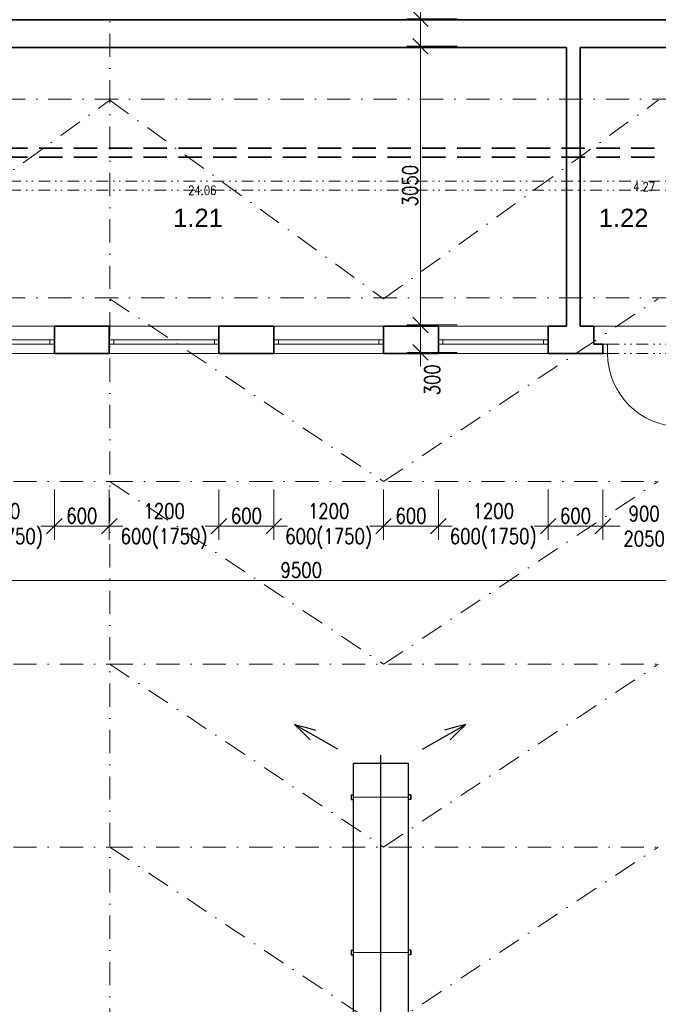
# Model space of a CAD drawing. Header units: millimetres. Extents: x -485339 to 350584, y -1189936 to 0.
# Tile 161 of 256: x -56865 to -49880, y -1027316 to -1016540. Entities that reach past the tile are written whole.
import ezdxf
from ezdxf import colors
from ezdxf.entities.mleader import LeaderData, LeaderLine
from ezdxf.enums import TextEntityAlignment as Align
from ezdxf.math import Vec2, Vec3

# ---------------------------------------------------------------- set-up
doc = ezdxf.new("R2010")
doc.units = ezdxf.units.MM
doc.header["$LTSCALE"] = 10
for name, pattern in [('DASHDOT', [25.4, 12.7, -6.35, 0, -6.35]), ('DĚLICÍ2', [15.875, 6.35, -3.175, 0, -3.175, 0, -3.175]), ('ČÁRKOVANÁ', [19.05, 12.7, -6.35])]:
    doc.linetypes.add(name, pattern=pattern)
doc.layers.get('Defpoints').update_dxf_attribs({"color": 201})
doc.layers.add('1VZT-vytápění', color=150, linetype='Continuous')
for name, color, linetype, lineweight in [('N_dveře', 10, 'Continuous', 18), ('N_popis', 10, 'Continuous', 18), ('N_čáry_dělící stěna', 212, 'ČÁRKOVANÁ', 35), ('St__otvory_dveře', 40, 'Continuous', 18), ('St_kóty', 132, 'Continuous', 18), ('St_otvory_okna', 40, 'Continuous', 18), ('St_plocha_místnosti', 250, 'Continuous', 18), ('St_čáry_nad', 250, 'DĚLICÍ2', 18), ('St_čáry_obrys', 5, 'Continuous', 35), ('St_čáry_osy', 250, 'DASHDOT', 18), ('St_čáry_plné', 250, 'Continuous', 18)]:
    doc.layers.add(name, color=color, linetype=linetype, lineweight=lineweight)
doc.layers.add('St_plocha_místn', color=140, linetype='Continuous', lineweight=18, plot=False)
doc.styles.add('Andy', font='arial.ttf')
doc.styles.get("Standard").update_dxf_attribs({"font": 'simplex.shx', "width": 0.8})
doc.dimstyles.new('stavebníM100', dxfattribs={"dimtxt": 165, "dimasz": 170, "dimexe": 150, "dimexo": 100, "dimgap": 30, "dimtad": 1, "dimdec": 0, "dimtxsty": 'Standard', "dimblk": 'OBLIQUE', "dimcen": -2.5, "dimdle": 150, "dimclrd": 256, "dimclre": 256, "dimclrt": 256, "dimadec": 4, "dimazin": 0, "dimtfac": 1, "dimtdec": 0, "dimtmove": 2, "dimatfit": 3, "dimldrblk": 'OBLIQUE', "dimfxl": 400, "dimfxlon": 1, "dimlwd": -1, "dimlwe": -1, "dimarcsym": 0})

# ---------------------------------------------------------------- blocks, each defined once
blk = doc.blocks.new('*U5513')
at = {"layer": 'St_čáry_osy', "ltscale": 2}
blk.add_lwpolyline([(-3000, -1000), (-4, 1000), (3000, -1000)], dxfattribs=at)
blk = doc.blocks.new('*U5512')
at = {"layer": 'St_čáry_osy', "ltscale": 2}
for p in [(72000, 6000), (72000, 4000), (72000, 2000), (72000, 0)]:
    blk.add_blockref('*U5513', p, dxfattribs=at)
blk = doc.blocks.new('*U5515')
at = {"layer": 'St_čáry_osy', "ltscale": 2}
for points in [[(7950, 8000), (9058, 8000)], [(7950, 6000), (9058, 6000)], [(7950, 4000), (9058, 4000)]]:
    blk.add_lwpolyline(points, dxfattribs=at)
blk = doc.blocks.new('*U5514')
at = {"layer": 'St_čáry_osy', "ltscale": 2}
blk.add_blockref('*U5515', (60000, 0), dxfattribs=at)
blk = doc.blocks.new('G$CC1796412')
at = {"layer": 'St__otvory_dveře', "color": 0, "ltscale": 2}
blk.add_lwpolyline([(850, 1), (850, 801)], dxfattribs=at)
at = {"layer": 'St__otvory_dveře', "ltscale": 2}
for points in [[(50, 0), (0, 0), (0, -100), (50, -100)], [(900, 1), (850, 1), (850, -99), (900, -99)]]:
    blk.add_lwpolyline(points, close=True, dxfattribs=at)
at = {"layer": 'St__otvory_dveře', "linetype": 'DĚLICÍ2', "ltscale": 2}
for points in [[(50, 0), (850, 1)], [(50, -100), (850, -99)]]:
    blk.add_lwpolyline(points, dxfattribs=at)
at = {"layer": 'St__otvory_dveře', "color": 0, "ltscale": 2}
blk.add_arc((850, 1), 800, 90, 180, dxfattribs=at)
blk = doc.blocks.new('G$C09EC9A76')
at = {"layer": 'St_otvory_okna', "ltscale": 2}
for points in [[(1200, 50), (0, 50), (0, 0), (1200, 0)], [(0, 50), (50, 50), (50, 0), (0, 0)], [(1200, 50), (1150, 50), (1150, 0), (1200, 0)]]:
    blk.add_lwpolyline(points, close=True, dxfattribs=at)
blk = doc.blocks.new('G$CB69B1554')
at = {"layer": 'St_čáry_nad', "ltscale": 2}
blk.add_lwpolyline([(72380, -4650), (73480, -4650)], dxfattribs=at)
at = {"layer": 'St_čáry_obrys', "ltscale": 2}
for points in [[(73930, -1300), (63240, -1300)], [(72080, -1600), (64730, -1600)], [(72080, -4650), (72080, -1600)], [(73630, -1600), (72230, -1600)], [(72230, -4650), (72230, -1600)], [(67080, -4650), (66480, -4650)], [(66480, -4950), (66480, -4650)], [(67080, -4950), (67080, -4650)], [(68880, -4650), (68280, -4650)], [(68280, -4950), (68280, -4650)], [(68880, -4950), (68880, -4650)], [(70680, -4650), (70080, -4650)], [(70080, -4950), (70080, -4650)], [(70680, -4950), (70680, -4650)], [(72080, -4650), (71880, -4650)], [(71880, -4950), (71880, -4650)], [(72380, -4650), (72230, -4650)], [(72380, -4850), (72380, -4650)], [(67080, -4950), (66480, -4950)], [(68880, -4950), (68280, -4950)], [(70680, -4950), (70080, -4950)], [(72480, -4950), (71880, -4950)], [(72380, -4850), (72480, -4850)], [(72480, -4950), (72480, -4850)]]:
    blk.add_lwpolyline(points, dxfattribs=at)
at = {"layer": 'St_čáry_plné'}
for p, q in [((65280, -4650), (66480, -4650)), ((67080, -4650), (68280, -4650)), ((68880, -4650), (70080, -4650)), ((70680, -4650), (71880, -4650)), ((65280, -4950), (66480, -4950)), ((67080, -4950), (68280, -4950)), ((68880, -4950), (70080, -4950)), ((70680, -4950), (71880, -4950))]:
    blk.add_line(p, q, dxfattribs=at)
at = {"layer": 'St__otvory_dveře', "xscale": -1, "rotation": 180}
blk.add_blockref('G$CC1796412', (72480, -4949), dxfattribs=at)
at = {"layer": 'St_otvory_okna', "ltscale": 2}
for p in [(65280, -4850), (67080, -4850), (68880, -4850), (70680, -4850)]:
    blk.add_blockref('G$C09EC9A76', p, dxfattribs=at)
blk = doc.blocks.new('_OBLIQUE')
at = {"color": 0, "linetype": 'ByBlock'}
blk.add_line((-0.5, -0.5), (0.5, 0.5), dxfattribs=at)
blk = doc.blocks.new('*D5771')
at = {"layer": 'Defpoints', "color": 0}
for p in [(-43625, -992923), (-40393, -992923), (-59739, -1042046)]:
    blk.add_point(p, dxfattribs=at)
at = {"layer": 'St_kóty'}
for p, q in [((-40393, -1042196), (-40393, -992773)), ((-40793, -992923), (-40243, -992923)), ((-40793, -1042046), (-40243, -1042046))]:
    blk.add_line(p, q, dxfattribs=at)
at = {"layer": 'St_kóty', "linetype": 'ByBlock', "xscale": 170, "yscale": 170, "zscale": 170}
for p, rotation in [((-40393, -992923), 90), ((-40393, -1042046), 270)]:
    blk.add_blockref('_OBLIQUE', p, dxfattribs=dict(at, rotation=rotation))
at = {"layer": 'St_kóty', "insert": (-40506, -1017484), "char_height": 165, "attachment_point": 5, "rotation": 90}
blk.add_mtext('49123', dxfattribs=at)
blk = doc.blocks.new('*D5783')
at = {"layer": 'Defpoints', "color": 0}
for p in [(-43625, -992923), (-59725, -1060478), (-38949, -1060478)]:
    blk.add_point(p, dxfattribs=at)
at = {"layer": 'St_kóty'}
for p, q in [((-38949, -992773), (-38949, -1060628)), ((-39349, -992923), (-38799, -992923)), ((-39349, -1060478), (-38799, -1060478))]:
    blk.add_line(p, q, dxfattribs=at)
at = {"layer": 'St_kóty', "linetype": 'ByBlock', "xscale": 170, "yscale": 170, "zscale": 170}
for p, rotation in [((-38949, -992923), 90), ((-38949, -1060478), 270)]:
    blk.add_blockref('_OBLIQUE', p, dxfattribs=dict(at, rotation=rotation))
at = {"layer": 'St_kóty', "insert": (-39061, -1026700), "char_height": 165, "attachment_point": 5, "rotation": 90}
blk.add_mtext('67555', dxfattribs=at)
blk = doc.blocks.new('*D5884')
at = {"layer": 'Defpoints', "color": 0}
for p in [(-57685, -1019587), (-56485, -1019587), (-56485, -1022083)]:
    blk.add_point(p, dxfattribs=at)
at = {"layer": 'St_kóty'}
for p, q in [((-57685, -1021683), (-57685, -1022233)), ((-56485, -1021683), (-56485, -1022233)), ((-57835, -1022083), (-57608, -1022083)), ((-56335, -1022083), (-56561, -1022083))]:
    blk.add_line(p, q, dxfattribs=at)
at = {"layer": 'St_kóty', "linetype": 'ByBlock', "xscale": 170, "yscale": 170, "zscale": 170, "rotation": 180}
blk.add_blockref('_OBLIQUE', (-57685, -1022083), dxfattribs=at)
at = {"layer": 'St_kóty', "linetype": 'ByBlock', "xscale": 170, "yscale": 170, "zscale": 170}
blk.add_blockref('_OBLIQUE', (-56485, -1022083), dxfattribs=at)
at = {"layer": 'St_kóty', "insert": (-57085, -1022083), "char_height": 165, "attachment_point": 5}
blk.add_mtext('1200\\P600(1750)', dxfattribs=at)
blk = doc.blocks.new('*D5885')
at = {"layer": 'Defpoints', "color": 0}
for p in [(-54685, -1019587), (-54085, -1019587), (-54085, -1022083)]:
    blk.add_point(p, dxfattribs=at)
at = {"layer": 'St_kóty'}
for p, q in [((-54685, -1021683), (-54685, -1022233)), ((-54085, -1021683), (-54085, -1022233)), ((-54835, -1022083), (-53935, -1022083))]:
    blk.add_line(p, q, dxfattribs=at)
at = {"layer": 'St_kóty', "linetype": 'ByBlock', "xscale": 170, "yscale": 170, "zscale": 170, "rotation": 180}
blk.add_blockref('_OBLIQUE', (-54685, -1022083), dxfattribs=at)
at = {"layer": 'St_kóty', "linetype": 'ByBlock', "xscale": 170, "yscale": 170, "zscale": 170}
blk.add_blockref('_OBLIQUE', (-54085, -1022083), dxfattribs=at)
at = {"layer": 'St_kóty', "insert": (-54385, -1021970), "char_height": 165, "attachment_point": 5}
blk.add_mtext('600', dxfattribs=at)
blk = doc.blocks.new('*D5886')
at = {"layer": 'Defpoints', "color": 0}
for p in [(-54085, -1019587), (-52885, -1019587), (-52885, -1022083)]:
    blk.add_point(p, dxfattribs=at)
at = {"layer": 'St_kóty'}
for p, q in [((-54085, -1021683), (-54085, -1022233)), ((-52885, -1021683), (-52885, -1022233)), ((-54235, -1022083), (-54008, -1022083)), ((-52735, -1022083), (-52961, -1022083))]:
    blk.add_line(p, q, dxfattribs=at)
at = {"layer": 'St_kóty', "linetype": 'ByBlock', "xscale": 170, "yscale": 170, "zscale": 170, "rotation": 180}
blk.add_blockref('_OBLIQUE', (-54085, -1022083), dxfattribs=at)
at = {"layer": 'St_kóty', "linetype": 'ByBlock', "xscale": 170, "yscale": 170, "zscale": 170}
blk.add_blockref('_OBLIQUE', (-52885, -1022083), dxfattribs=at)
at = {"layer": 'St_kóty', "insert": (-53485, -1022083), "char_height": 165, "attachment_point": 5}
blk.add_mtext('1200\\P600(1750)', dxfattribs=at)
blk = doc.blocks.new('*D5887')
at = {"layer": 'Defpoints', "color": 0}
for p in [(-52885, -1019587), (-52285, -1019587), (-52285, -1022083)]:
    blk.add_point(p, dxfattribs=at)
at = {"layer": 'St_kóty'}
for p, q in [((-52885, -1021683), (-52885, -1022233)), ((-52285, -1021683), (-52285, -1022233)), ((-53035, -1022083), (-52135, -1022083))]:
    blk.add_line(p, q, dxfattribs=at)
at = {"layer": 'St_kóty', "linetype": 'ByBlock', "xscale": 170, "yscale": 170, "zscale": 170, "rotation": 180}
blk.add_blockref('_OBLIQUE', (-52885, -1022083), dxfattribs=at)
at = {"layer": 'St_kóty', "linetype": 'ByBlock', "xscale": 170, "yscale": 170, "zscale": 170}
blk.add_blockref('_OBLIQUE', (-52285, -1022083), dxfattribs=at)
at = {"layer": 'St_kóty', "insert": (-52585, -1021970), "char_height": 165, "attachment_point": 5}
blk.add_mtext('600', dxfattribs=at)
blk = doc.blocks.new('*D5888')
at = {"layer": 'Defpoints', "color": 0}
for p in [(-52285, -1019587), (-51085, -1019587), (-51085, -1022083)]:
    blk.add_point(p, dxfattribs=at)
at = {"layer": 'St_kóty'}
for p, q in [((-52285, -1021683), (-52285, -1022233)), ((-51085, -1021683), (-51085, -1022233)), ((-52435, -1022083), (-52208, -1022083)), ((-50935, -1022083), (-51161, -1022083))]:
    blk.add_line(p, q, dxfattribs=at)
at = {"layer": 'St_kóty', "linetype": 'ByBlock', "xscale": 170, "yscale": 170, "zscale": 170, "rotation": 180}
blk.add_blockref('_OBLIQUE', (-52285, -1022083), dxfattribs=at)
at = {"layer": 'St_kóty', "linetype": 'ByBlock', "xscale": 170, "yscale": 170, "zscale": 170}
blk.add_blockref('_OBLIQUE', (-51085, -1022083), dxfattribs=at)
at = {"layer": 'St_kóty', "insert": (-51685, -1022083), "char_height": 165, "attachment_point": 5}
blk.add_mtext('1200\\P600(1750)', dxfattribs=at)
blk = doc.blocks.new('*D5889')
at = {"layer": 'Defpoints', "color": 0}
for p in [(-51085, -1019587), (-50485, -1019587), (-50485, -1022083)]:
    blk.add_point(p, dxfattribs=at)
at = {"layer": 'St_kóty'}
for p, q in [((-51085, -1021683), (-51085, -1022233)), ((-50485, -1021683), (-50485, -1022233)), ((-51235, -1022083), (-50335, -1022083))]:
    blk.add_line(p, q, dxfattribs=at)
at = {"layer": 'St_kóty', "linetype": 'ByBlock', "xscale": 170, "yscale": 170, "zscale": 170, "rotation": 180}
blk.add_blockref('_OBLIQUE', (-51085, -1022083), dxfattribs=at)
at = {"layer": 'St_kóty', "linetype": 'ByBlock', "xscale": 170, "yscale": 170, "zscale": 170}
blk.add_blockref('_OBLIQUE', (-50485, -1022083), dxfattribs=at)
at = {"layer": 'St_kóty', "insert": (-50785, -1021970), "char_height": 165, "attachment_point": 5}
blk.add_mtext('600', dxfattribs=at)
blk = doc.blocks.new('*D5890')
at = {"layer": 'Defpoints', "color": 0}
for p in [(-50485, -1019587), (-49585, -1019587), (-49585, -1022083)]:
    blk.add_point(p, dxfattribs=at)
at = {"layer": 'St_kóty'}
for p, q in [((-50485, -1021683), (-50485, -1022233)), ((-49585, -1021683), (-49585, -1022233)), ((-50635, -1022083), (-50297, -1022083)), ((-49435, -1022083), (-49772, -1022083))]:
    blk.add_line(p, q, dxfattribs=at)
at = {"layer": 'St_kóty', "linetype": 'ByBlock', "xscale": 170, "yscale": 170, "zscale": 170, "rotation": 180}
blk.add_blockref('_OBLIQUE', (-50485, -1022083), dxfattribs=at)
at = {"layer": 'St_kóty', "linetype": 'ByBlock', "xscale": 170, "yscale": 170, "zscale": 170}
blk.add_blockref('_OBLIQUE', (-49585, -1022083), dxfattribs=at)
at = {"layer": 'St_kóty', "insert": (-50035, -1022083), "char_height": 165, "attachment_point": 5}
blk.add_mtext('900\\P2050', dxfattribs=at)
blk = doc.blocks.new('*D5900')
at = {"layer": 'Defpoints', "color": 0}
for p in [(-58535, -1020181), (-49035, -1020181), (-49035, -1022677)]:
    blk.add_point(p, dxfattribs=at)
at = {"layer": 'St_kóty'}
for p, q in [((-58535, -1022277), (-58535, -1022827)), ((-49035, -1022277), (-49035, -1022827)), ((-58685, -1022677), (-48885, -1022677))]:
    blk.add_line(p, q, dxfattribs=at)
at = {"layer": 'St_kóty', "linetype": 'ByBlock', "xscale": 170, "yscale": 170, "zscale": 170, "rotation": 180}
blk.add_blockref('_OBLIQUE', (-58535, -1022677), dxfattribs=at)
at = {"layer": 'St_kóty', "linetype": 'ByBlock', "xscale": 170, "yscale": 170, "zscale": 170}
blk.add_blockref('_OBLIQUE', (-49035, -1022677), dxfattribs=at)
at = {"layer": 'St_kóty', "insert": (-53785, -1022564), "char_height": 165, "attachment_point": 5}
blk.add_mtext('9500', dxfattribs=at)
blk = doc.blocks.new('*D5905')
at = {"layer": 'Defpoints', "color": 0}
for p in [(-55885, -1020031), (-56485, -1020181), (-55885, -1022083)]:
    blk.add_point(p, dxfattribs=at)
at = {"layer": 'St_kóty'}
for p, q in [((-56485, -1021683), (-56485, -1022233)), ((-55885, -1021683), (-55885, -1022233)), ((-56635, -1022083), (-55735, -1022083))]:
    blk.add_line(p, q, dxfattribs=at)
at = {"layer": 'St_kóty', "linetype": 'ByBlock', "xscale": 170, "yscale": 170, "zscale": 170, "rotation": 180}
blk.add_blockref('_OBLIQUE', (-56485, -1022083), dxfattribs=at)
at = {"layer": 'St_kóty', "linetype": 'ByBlock', "xscale": 170, "yscale": 170, "zscale": 170}
blk.add_blockref('_OBLIQUE', (-55885, -1022083), dxfattribs=at)
at = {"layer": 'St_kóty', "insert": (-56185, -1021970), "char_height": 165, "attachment_point": 5}
blk.add_mtext('600', dxfattribs=at)
blk = doc.blocks.new('*D5906')
at = {"layer": 'Defpoints', "color": 0}
for p in [(-54685, -1019881), (-55885, -1020031), (-54685, -1022083)]:
    blk.add_point(p, dxfattribs=at)
at = {"layer": 'St_kóty'}
for p, q in [((-55885, -1021683), (-55885, -1022233)), ((-54685, -1021683), (-54685, -1022233)), ((-56035, -1022083), (-55808, -1022083)), ((-54535, -1022083), (-54761, -1022083))]:
    blk.add_line(p, q, dxfattribs=at)
at = {"layer": 'St_kóty', "linetype": 'ByBlock', "xscale": 170, "yscale": 170, "zscale": 170, "rotation": 180}
blk.add_blockref('_OBLIQUE', (-55885, -1022083), dxfattribs=at)
at = {"layer": 'St_kóty', "linetype": 'ByBlock', "xscale": 170, "yscale": 170, "zscale": 170}
blk.add_blockref('_OBLIQUE', (-54685, -1022083), dxfattribs=at)
at = {"layer": 'St_kóty', "insert": (-55285, -1022083), "char_height": 165, "attachment_point": 5}
blk.add_mtext('1200\\P600(1750)', dxfattribs=at)
blk = doc.blocks.new('*D5945')
at = {"layer": 'Defpoints', "color": 0}
for p in [(-52481, -1019881), (-51085, -1019881), (-51085, -1020181)]:
    blk.add_point(p, dxfattribs=at)
at = {"layer": 'St_kóty'}
for p, q in [((-52481, -1020331), (-52481, -1019731)), ((-52081, -1019881), (-52631, -1019881)), ((-52081, -1020181), (-52631, -1020181))]:
    blk.add_line(p, q, dxfattribs=at)
at = {"layer": 'St_kóty', "linetype": 'ByBlock', "xscale": 170, "yscale": 170, "zscale": 170}
for p, rotation in [((-52481, -1019881), 90), ((-52481, -1020181), 270)]:
    blk.add_blockref('_OBLIQUE', p, dxfattribs=dict(at, rotation=rotation))
at = {"layer": 'St_kóty', "insert": (-52353, -1020482), "char_height": 165, "attachment_point": 5, "rotation": 90}
blk.add_mtext('300', dxfattribs=at)
blk = doc.blocks.new('*D5946')
at = {"layer": 'Defpoints', "color": 0}
for p in [(-52481, -1016831), (-50885, -1016831), (-51085, -1019881)]:
    blk.add_point(p, dxfattribs=at)
at = {"layer": 'St_kóty'}
for p, q in [((-52481, -1020031), (-52481, -1016681)), ((-52081, -1016831), (-52631, -1016831)), ((-52081, -1019881), (-52631, -1019881))]:
    blk.add_line(p, q, dxfattribs=at)
at = {"layer": 'St_kóty', "linetype": 'ByBlock', "xscale": 170, "yscale": 170, "zscale": 170}
for p, rotation in [((-52481, -1016831), 90), ((-52481, -1019881), 270)]:
    blk.add_blockref('_OBLIQUE', p, dxfattribs=dict(at, rotation=rotation))
at = {"layer": 'St_kóty', "insert": (-52594, -1018356), "char_height": 165, "attachment_point": 5, "rotation": 90}
blk.add_mtext('3050', dxfattribs=at)
blk = doc.blocks.new('*D5947')
at = {"layer": 'Defpoints', "color": 0}
for p in [(-52481, -1016531), (-50885, -1016531), (-50885, -1016831)]:
    blk.add_point(p, dxfattribs=at)
at = {"layer": 'St_kóty'}
for p, q in [((-52481, -1016981), (-52481, -1016381)), ((-52081, -1016531), (-52631, -1016531)), ((-52081, -1016831), (-52631, -1016831))]:
    blk.add_line(p, q, dxfattribs=at)
at = {"layer": 'St_kóty', "linetype": 'ByBlock', "xscale": 170, "yscale": 170, "zscale": 170}
for p, rotation in [((-52481, -1016531), 90), ((-52481, -1016831), 270)]:
    blk.add_blockref('_OBLIQUE', p, dxfattribs=dict(at, rotation=rotation))
at = {"layer": 'St_kóty', "insert": (-52340, -1016205), "char_height": 165, "attachment_point": 5, "rotation": 90}
blk.add_mtext('300', dxfattribs=at)
blk = doc.blocks.new('ASXAXSASXA')
at = {"layer": '1VZT-vytápění'}
for p, q in [((31730, -17558), (31458, -17087)), ((31458, -17087), (31489, -17202)), ((31458, -17087), (31543, -17171)), ((31489, -17202), (31520, -17317)), ((31543, -17171), (31627, -17256)), ((31885, -17714), (31885, -18314)), ((43455, -17714), (31885, -17714)), ((32228, -17686), (32228, -17714)), ((32228, -17686), (32282, -17686)), ((32282, -17686), (32282, -17714)), ((33928, -17686), (33928, -17714)), ((33928, -17686), (33982, -17686)), ((33982, -17686), (33982, -17714)), ((43455, -18314), (31885, -18314)), ((32228, -18341), (32228, -18314)), ((32282, -18341), (32282, -18314)), ((33928, -18341), (33928, -18314)), ((33982, -18341), (33982, -18314)), ((32228, -18341), (32282, -18341)), ((33928, -18341), (33982, -18341)), ((31730, -18487), (31458, -18958)), ((31489, -18843), (31520, -18728)), ((31458, -18958), (31489, -18843)), ((31543, -18873), (31627, -18789)), ((31458, -18958), (31543, -18873))]:
    blk.add_line(p, q, dxfattribs=at)
at = {"layer": '1VZT-vytápění', "lineweight": 15}
for p, q in [((32228, -17692), (32282, -17692)), ((33928, -17692), (33982, -17692)), ((32228, -18335), (32282, -18335)), ((33928, -18335), (33982, -18335))]:
    blk.add_line(p, q, dxfattribs=at)
at = {"layer": '1VZT-vytápění', "lineweight": 15, "ltscale": 5}
for p, q in [((32255, -17714), (32255, -18314)), ((33955, -17714), (33955, -18314))]:
    blk.add_line(p, q, dxfattribs=at)
at = {"layer": '1VZT-vytápění', "ltscale": 15}
blk.add_line((43843, -18014), (31796, -18014), dxfattribs=at)
blk = doc.blocks.new('*U8185')
at = {"layer": 'St_čáry_osy', "ltscale": 2}
blk.add_lwpolyline([(-5977, 0), (5977, 0)], dxfattribs=at)
blk = doc.blocks.new('*U8186')
at = {"layer": 'St_čáry_osy', "ltscale": 2}
for p in [(0, 0), (0, -2000), (0, -4000)]:
    blk.add_blockref('*U8185', p, dxfattribs=at)

msp = doc.modelspace()

# ---------------------------------------------------------------- linework, layer by layer
at = {"layer": 'N_čáry_dělící stěna', "ltscale": 2}
for points in [[(-43825.3, -1017945.5), (-59269.9, -1017945.5)], [(-43825.3, -1018045.5), (-59369.9, -1018045.5)]]:
    msp.add_lwpolyline(points, dxfattribs=at)
at = {"layer": 'St_plocha_místn'}
for points in [[(-59924.9, -1019442.9), (-59924.9, -1018472.9), (-58234.9, -1018472.9), (-58234.9, -1016842.9), (-50884.9, -1016842.9), (-50884.9, -1019892.9), (-58234.9, -1019892.9), (-58234.9, -1019442.9)], [(-50734.9, -1016842.9), (-49334.9, -1016842.9), (-49334.9, -1019892.9), (-50734.9, -1019892.9)]]:
    msp.add_lwpolyline(points, close=True, dxfattribs=at)
at = {"layer": 'St_čáry_nad', "ltscale": 2}
for points in [[(-43825.2, -1018307.6), (-139879.9, -1018307.6)], [(-43825.2, -1018407.6), (-139879.9, -1018407.6)]]:
    msp.add_lwpolyline(points, dxfattribs=at)
at = {"layer": 'St_čáry_osy', "ltscale": 2}
for points in [[(-55879.9, -1041843.2), (-55879.9, -992785.6)], [(-139879.9, -1017422.6), (-43825.2, -1017409.8)], [(-61879.9, -1017422.6), (-58884.2, -1019595.1), (-55879.9, -1017422.6)], [(-55879.9, -1017422.6), (-52884.2, -1019595.1), (-49879.9, -1017422.6)], [(-139879.9, -1019595.1), (-43825.2, -1019582.3)]]:
    msp.add_lwpolyline(points, dxfattribs=at)

# ---------------------------------------------------------------- block references
at = {"layer": '1VZT-vytápění', "rotation": 270}
msp.add_blockref('ASXAXSASXA', (-34899.7, -992794.4), dxfattribs=at)
at = {"layer": 'N_dveře', "ltscale": 2}
msp.add_blockref('G$CB69B1554', (-122964.9, -1015242.9), dxfattribs=at)
at = {"layer": 'St_čáry_osy', "ltscale": 2, "xscale": -1, "rotation": 180}
msp.add_blockref('*U5512', (-124879.9, -1020595.1), dxfattribs=at)
at = {"layer": 'St_čáry_osy', "ltscale": 2}
for name, p in [('*U5514', (-124884.2, -1029595.1)), ('*U8186', (-49902.5, -1021595.1))]:
    msp.add_blockref(name, p, dxfattribs=at)

# ---------------------------------------------------------------- texts
at = {"layer": 'St_plocha_místn', "width": 0.8}
for s, p in [('4.27', (-50034.9, -1018367.9)), ('24.06', (-54867.9, -1018408.2))]:
    msp.add_text(s, height=100, dxfattribs=at).set_placement(p, align=Align.MIDDLE_CENTER)
at = {"layer": 'St_plocha_místnosti', "ltscale": 2, "style": 'Andy'}
for s, p in [('1.21', (-55186, -1018809.2)), ('1.22', (-50531.3, -1018809.2))]:
    msp.add_text(s, height=200, dxfattribs=at).set_placement(p)

# ---------------------------------------------------------------- dimensions: what is measured, and where the dimension line sits
at = {"layer": 'St_kóty'}
for base, p1, p2, picture, middle in [((-40393.4, -992922.8), (-59739.4, -1042045.8), (-43625.2, -992922.8), '*D5771', (-40505.9, -1017484.3)), ((-38948.9, -1060477.6), (-43625.2, -992922.8), (-59724.9, -1060477.6), '*D5783', (-39061.4, -1026700.2)), ((-52481.4, -1016831.2), (-51084.9, -1019881.2), (-50884.9, -1016831.2), '*D5946', (-52593.9, -1018356.2))]:
    dim = msp.add_linear_dim(base=base, p1=p1, p2=p2, angle=90, dimstyle='stavebníM100', dxfattribs=at)
    dim.commit()
    dim.dimension.update_dxf_attribs({"geometry": picture, "text_midpoint": middle})
for base, p1, p2, picture, middle in [((-52481.4, -1016531.2), (-50884.9, -1016831.2), (-50884.9, -1016531.2), '*D5947', (-52340.1, -1016204.9)), ((-52481.4, -1019881.2), (-51084.9, -1020181.2), (-51084.9, -1019881.2), '*D5945', (-52353, -1020481.7))]:
    dim = msp.add_linear_dim(base=base, p1=p1, p2=p2, angle=90, dimstyle='stavebníM100', dxfattribs=at)
    dim.commit()
    dim.dimension.update_dxf_attribs({"geometry": picture, "text_midpoint": middle, "dimtype": 160})
for base, p1, p2, text, picture, middle in [((-56484.9, -1022082.8), (-57684.9, -1019586.8), (-56484.9, -1019586.8), '<>\\P600(1750)', '*D5884', (-57084.9, -1022082.8)), ((-52884.9, -1022082.8), (-54084.9, -1019587.3), (-52884.9, -1019587.3), '<>\\P600(1750)', '*D5886', (-53484.9, -1022082.8)), ((-51084.9, -1022082.8), (-52284.9, -1019587.3), (-51084.9, -1019587.3), '<>\\P600(1750)', '*D5888', (-51684.9, -1022082.8)), ((-49584.9, -1022082.8), (-50484.9, -1019587.3), (-49584.9, -1019587.3), '<>\\P2050', '*D5890', (-50034.9, -1022082.8)), ((-54684.9, -1022082.8), (-55884.9, -1020031.2), (-54684.9, -1019881.2), '<>\\P600(1750)', '*D5906', (-55284.9, -1022082.8))]:
    dim = msp.add_linear_dim(base=base, p1=p1, p2=p2, text=text, dimstyle='stavebníM100', override={"dimtxsty": 'Standard'}, dxfattribs=at)
    dim.commit()
    dim.dimension.update_dxf_attribs({"geometry": picture, "text_midpoint": middle, "dimtype": 160})
for base, p1, p2, picture, middle in [((-54084.9, -1022082.8), (-54684.9, -1019587.3), (-54084.9, -1019587.3), '*D5885', (-54384.9, -1021970.3)), ((-52284.9, -1022082.8), (-52884.9, -1019587.3), (-52284.9, -1019587.3), '*D5887', (-52584.9, -1021970.3)), ((-50484.9, -1022082.8), (-51084.9, -1019587.3), (-50484.9, -1019587.3), '*D5889', (-50784.9, -1021970.3)), ((-55884.9, -1022082.8), (-56484.9, -1020181.2), (-55884.9, -1020031.2), '*D5905', (-56184.9, -1021970.3)), ((-49034.9, -1022676.8), (-58534.9, -1020181.2), (-49034.9, -1020181.2), '*D5900', (-53784.9, -1022564.3))]:
    dim = msp.add_linear_dim(base=base, p1=p1, p2=p2, dimstyle='stavebníM100', dxfattribs=at)
    dim.commit()
    dim.dimension.update_dxf_attribs({"geometry": picture, "text_midpoint": middle})

# ---------------------------------------------------------------- leaders
at = {"layer": 'N_popis'}
ml = msp.add_multileader_mtext('Standard', dxfattribs=at)
ml.set_content('PODHLED NAD SCHODIŠTĚM\\PZ PANELŮ IPN TL.100mm ')
ml.set_leader_properties()
ml.build(insert=Vec2(0, 0))
ml.multileader.update_dxf_attribs({"text_left_attachment_type": 6, "text_right_attachment_type": 6, "arrow_head_size": 180})
ctx = ml.context
ctx.base_point, ctx.char_height, ctx.arrow_head_size, ctx.plane_origin = Vec3(-51307, -1014402.6), 180, 180, Vec3(-47547.6, -1013438.2)
ctx.left_attachment, ctx.right_attachment, ctx.text_align_type = 6, 6, 2
notes = []
notes.append((ctx, [(0, (1, 1, 0), (-48325.9, -1014402.6), (-1, 0), 8, [(0, [(-48087.4, -1017261.9)], 0, [])])]))
ctx.mtext.insert, ctx.mtext.alignment, ctx.mtext.flow_direction = Vec3(-48335.9, -1014124.9), 3, 5
ml = msp.add_multileader_mtext('Standard', dxfattribs=at)
ml.set_content('STĚNA Z\\PPANELŮ IPN TL.100mm\\PDO VÝŠKA JEŘÁBOVÉ DRÁHY ')
ml.set_leader_properties()
ml.build(insert=Vec2(0, 0))
ml.multileader.update_dxf_attribs({"text_left_attachment_type": 6, "text_right_attachment_type": 6, "arrow_head_size": 180})
ctx = ml.context
ctx.base_point, ctx.char_height, ctx.arrow_head_size, ctx.plane_origin = Vec3(-53329.9, -1015432.8), 180, 180, Vec3(-49351.1, -1014468.5)
ctx.left_attachment, ctx.right_attachment, ctx.text_align_type = 6, 6, 2
notes.append((ctx, [(0, (1, 1, 0), (-50129.4, -1015432.8), (-1, 0), 8, [(0, [(-48661, -1016662.9)], 0, [])])]))
ctx.mtext.insert, ctx.mtext.alignment, ctx.mtext.flow_direction = Vec3(-50139.4, -1015155.1), 3, 5
for ctx, leaders in notes:
    for number, flags, end, landing, length, lines in leaders:
        leader = LeaderData()
        leader.index, (leader.has_last_leader_line, leader.has_dogleg_vector, leader.attachment_direction) = number, flags
        leader.last_leader_point, leader.dogleg_vector, leader.dogleg_length = Vec3(end), Vec3(landing), length
        for number, points, colour, breaks in lines:
            line = LeaderLine()
            line.index, line.vertices, line.color, line.breaks = number, Vec3.list(points), colors.encode_raw_color(colour), breaks
            leader.lines.append(line)
        ctx.leaders.append(leader)

doc.saveas('drawing.dxf')
